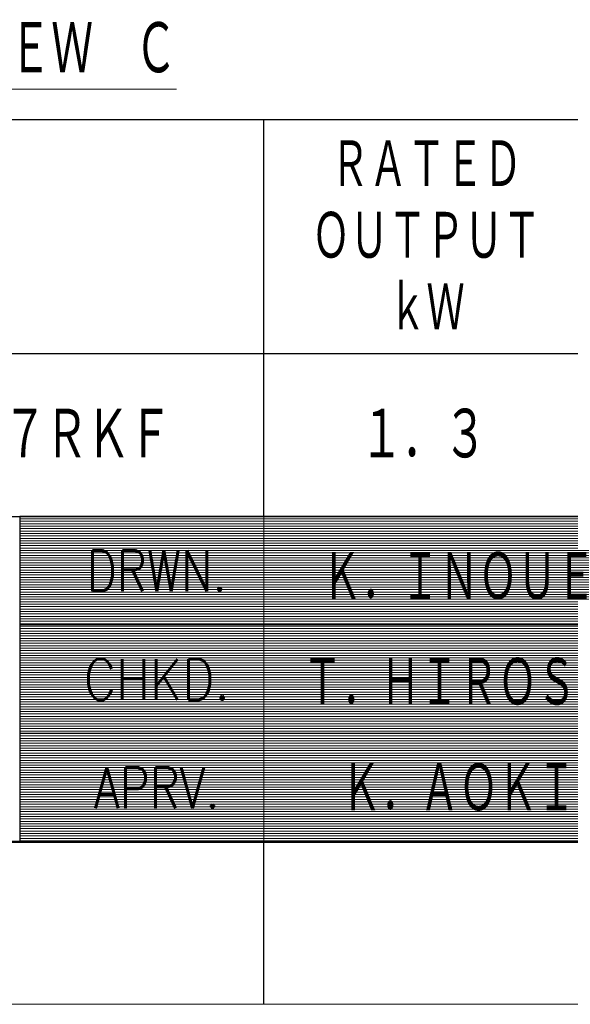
# Model space of a CAD drawing. Header units: millimetres. Extents: x 0 to 1071, y 0 to 742.
# Tile 6 of 126: x 487 to 572, y 0 to 151. Entities that reach past the tile are written whole.
import ezdxf

# ---------------------------------------------------------------- set-up
doc = ezdxf.new("R2010")
doc.units = ezdxf.units.MM
doc.header["$LTSCALE"] = 0.454724
doc.layers.add('NoLayerName_001', color=7, linetype='Continuous')
doc.styles.get("Standard").update_dxf_attribs({"font": 'txt', "bigfont": 'extfont2'})

# ---------------------------------------------------------------- blocks, each defined once
blk = doc.blocks.new('JZB_0007')
at = {"layer": 'NoLayerName_001', "color": 3, "lineweight": 13, "char_height": 3.27, "attachment_point": 5}
for s, insert in [('\\A1;\\W0.6667;Ｋ．ＩＮＯＵＥ', (84.818, 14.635)), ('\\A1;\\W0.6667;Ｔ．ＨＩＲＯＳＥ', (84.818, 8.135)), ('\\A1;\\W0.6667;Ｋ．ＡＯＫＩ', (84.818, 1.635))]:
    blk.add_mtext(s, dxfattribs=dict(at, insert=insert))
blk = doc.blocks.new('*X110')
at = {"color": 7, "linetype": 'Continuous', "lineweight": 13}
for p, q in [((0, 19.8), (40, 19.8)), ((0, 19.65), (40, 19.65)), ((0, 19.5), (40, 19.5)), ((0, 19.35), (40, 19.35)), ((0, 19.2), (40, 19.2)), ((0, 19.05), (40, 19.05)), ((0, 18.9), (40, 18.9)), ((0, 18.75), (40, 18.75)), ((0, 18.6), (40, 18.6)), ((0, 18.45), (40, 18.45)), ((0, 18.3), (40, 18.3)), ((0, 18.15), (40, 18.15)), ((0, 18), (40, 18)), ((0, 17.85), (40, 17.85)), ((0, 17.7), (40, 17.7)), ((0, 17.55), (40, 17.55)), ((0, 17.4), (40, 17.4)), ((0, 17.25), (40, 17.25)), ((0, 17.1), (40, 17.1)), ((0, 16.95), (40, 16.95)), ((0, 16.8), (40, 16.8)), ((0, 16.65), (40, 16.65)), ((0, 16.5), (40, 16.5)), ((0, 16.35), (40, 16.35)), ((0, 16.2), (40, 16.2)), ((0, 16.05), (40, 16.05)), ((0, 15.9), (40, 15.9)), ((0, 15.75), (40, 15.75)), ((0, 15.6), (40, 15.6)), ((0, 15.45), (40, 15.45)), ((0, 15.3), (40, 15.3)), ((0, 15.15), (40, 15.15)), ((0, 15), (40, 15)), ((0, 14.85), (40, 14.85)), ((0, 14.7), (40, 14.7)), ((0, 14.55), (40, 14.55)), ((0, 14.4), (40, 14.4)), ((0, 14.25), (40, 14.25)), ((0, 14.1), (40, 14.1)), ((0, 13.95), (40, 13.95)), ((0, 13.8), (40, 13.8)), ((0, 13.65), (40, 13.65)), ((0, 13.5), (40, 13.5)), ((0, 13.35), (40, 13.35)), ((0, 13.2), (40, 13.2)), ((0, 13.05), (40, 13.05)), ((0, 12.9), (40, 12.9)), ((0, 12.75), (40, 12.75)), ((0, 12.6), (40, 12.6)), ((0, 12.45), (40, 12.45)), ((0, 12.3), (40, 12.3)), ((0, 12.15), (40, 12.15)), ((0, 12), (40, 12)), ((0, 11.85), (40, 11.85)), ((0, 11.7), (40, 11.7)), ((0, 11.55), (40, 11.55)), ((0, 11.4), (40, 11.4)), ((0, 11.25), (40, 11.25)), ((0, 11.1), (40, 11.1)), ((0, 10.95), (40, 10.95)), ((0, 10.8), (40, 10.8)), ((0, 10.65), (40, 10.65)), ((0, 10.5), (40, 10.5)), ((0, 10.35), (40, 10.35)), ((0, 10.2), (40, 10.2)), ((0, 10.05), (40, 10.05)), ((0, 9.9), (40, 9.9)), ((0, 9.75), (40, 9.75)), ((0, 9.6), (40, 9.6)), ((0, 9.45), (40, 9.45)), ((0, 9.3), (40, 9.3)), ((0, 9.15), (40, 9.15)), ((0, 9), (40, 9)), ((0, 8.85), (40, 8.85)), ((0, 8.7), (40, 8.7)), ((0, 8.55), (40, 8.55)), ((0, 8.4), (40, 8.4)), ((0, 8.25), (40, 8.25)), ((0, 8.1), (40, 8.1)), ((0, 7.95), (40, 7.95)), ((0, 7.8), (40, 7.8)), ((0, 7.65), (40, 7.65)), ((0, 7.5), (40, 7.5)), ((0, 7.35), (40, 7.35)), ((0, 7.2), (40, 7.2)), ((0, 7.05), (40, 7.05)), ((0, 6.9), (40, 6.9)), ((0, 6.75), (40, 6.75)), ((0, 6.6), (40, 6.6)), ((0, 6.45), (40, 6.45)), ((0, 6.3), (40, 6.3)), ((0, 6.15), (40, 6.15)), ((0, 6), (40, 6)), ((0, 5.85), (40, 5.85)), ((0, 5.7), (40, 5.7)), ((0, 5.55), (40, 5.55)), ((0, 5.4), (40, 5.4)), ((0, 5.25), (40, 5.25)), ((0, 5.1), (40, 5.1)), ((0, 4.95), (40, 4.95)), ((0, 4.8), (40, 4.8)), ((0, 4.65), (40, 4.65)), ((0, 4.5), (40, 4.5)), ((0, 4.35), (40, 4.35)), ((0, 4.2), (40, 4.2)), ((0, 4.05), (40, 4.05)), ((0, 3.9), (40, 3.9)), ((0, 3.75), (40, 3.75)), ((0, 3.6), (40, 3.6)), ((0, 3.45), (40, 3.45)), ((0, 3.3), (40, 3.3)), ((0, 3.15), (40, 3.15)), ((0, 3), (40, 3)), ((0, 2.85), (40, 2.85)), ((0, 2.7), (40, 2.7)), ((0, 2.55), (40, 2.55)), ((0, 2.4), (40, 2.4)), ((0, 2.25), (40, 2.25)), ((0, 2.1), (40, 2.1)), ((0, 1.95), (40, 1.95)), ((0, 1.8), (40, 1.8)), ((0, 1.65), (40, 1.65)), ((0, 1.5), (40, 1.5)), ((0, 1.35), (40, 1.35)), ((0, 1.2), (40, 1.2)), ((0, 1.05), (40, 1.05)), ((0, 0.9), (40, 0.9)), ((0, 0.75), (40, 0.75)), ((0, 0.6), (40, 0.6)), ((0, 0.45), (40, 0.45)), ((0, 0.3), (40, 0.3)), ((0, 0.15), (40, 0.15)), ((0, 0), (40, 0))]:
    blk.add_line(p, q, dxfattribs=at)
blk = doc.blocks.new('JZB_0008')
at = {"layer": 'NoLayerName_001', "color": 7, "linetype": 'Continuous', "lineweight": 25}
for p, q in [((170, 20), (170, 0)), ((210, 20), (170, 20)), ((170, 0), (210, 0))]:
    blk.add_line(p, q, dxfattribs=at)
blk.add_blockref('*X110', (170, 0.05))

msp = doc.modelspace()

# ---------------------------------------------------------------- linework, layer by layer
at = {"layer": 'NoLayerName_001', "color": 7, "linetype": 'Continuous', "lineweight": 25}
for p, q in [((412.5, 136), (1025, 136)), ((525, 75), (525, 136)), ((1025, 100), (412.5, 100)), ((62.5, 75), (1025, 75)), ((412.5, 75), (1025, 75)), ((412.5, 75), (1025, 75)), ((412.5, 75), (1025, 75)), ((525, 0), (525, 25))]:
    msp.add_line(p, q, dxfattribs=at)
at = {"layer": 'NoLayerName_001', "color": 2, "linetype": 'Continuous', "lineweight": 13}
for p, q in [((525, 25), (525, 75)), ((587.5, 58.3332), (487.5, 58.3332)), ((587.5, 41.6719), (487.5, 41.6719))]:
    msp.add_line(p, q, dxfattribs=at)
at = {"layer": 'NoLayerName_001', "color": 7, "linetype": 'Continuous', "lineweight": 50}
msp.add_line((1025, 25), (62.5, 25), dxfattribs=at)
at = {"layer": 'NoLayerName_001', "color": 7, "linetype": 'Continuous', "lineweight": 13}
msp.add_line((1050, 0), (0, 0), dxfattribs=at)

# ---------------------------------------------------------------- block references
at = {"layer": 'NoLayerName_001', "xscale": 2.5, "yscale": 2.5, "zscale": 2.5}
for name, p in [('JZB_0008', (62.5, 25)), ('JZB_0007', (342.9562, 29.0375))]:
    msp.add_blockref(name, p, dxfattribs=at)

# ---------------------------------------------------------------- texts
at = {"layer": 'NoLayerName_001', "color": 3, "lineweight": 13, "insert": (473.102, 142.4308), "char_height": 8.75, "attachment_point": 7}
msp.add_mtext('\\A1;\\W0.6667;\\LＶＩＥＷ\u3000Ｃ\\l', dxfattribs=at)
at = {"layer": 'NoLayerName_001', "color": 7, "lineweight": 13, "attachment_point": 5}
for s, insert, char_height in [('\\A1;\\W0.6667;ＲＡＴＥＤ', (550, 129), 8), ('\\A1;\\W0.6667;ＯＵＴＰＵＴ', (550, 118), 8), ('\\A1;\\W0.6667;ｋＷ', (550, 107), 8), ('\\A1;\\W0.7152;\\T0.9595;ＳＧＭ７Ｇ－１３Ｄ７ＲＫＦ', (468.8977, 87.5), 8.5), ('\\A1;\\W0.7152;\\T0.9595;１．３', (549.3976, 87.5), 8.5)]:
    msp.add_mtext(s, dxfattribs=dict(at, insert=insert, char_height=char_height))
at = {"layer": 'NoLayerName_001', "color": 2, "lineweight": 13, "char_height": 6.25, "attachment_point": 8}
for s, insert in [('\\A1;\\W0.8191;DRWN.', (508.5725, 63.4931)), ('\\A1;\\W0.8821;CHKD.', (508.5725, 46.8266)), ('\\A1;\\W0.8191;APRV.', (508.5725, 30.1601))]:
    msp.add_mtext(s, dxfattribs=dict(at, insert=insert))

doc.saveas('drawing.dxf')
